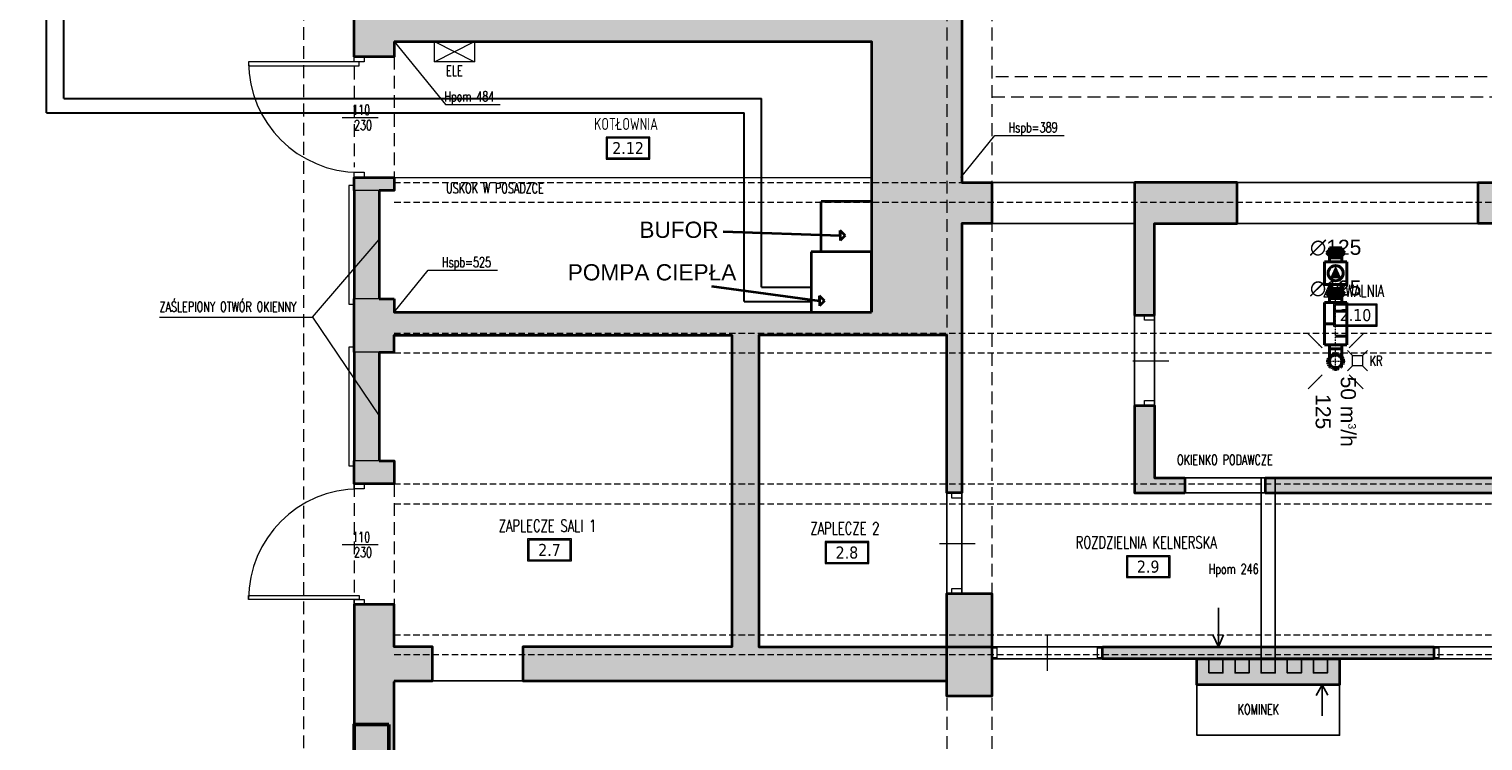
# Model space of a CAD drawing. Header units: millimetres. Extents: x 14400 to 93787, y -21104 to 39413.
# Tile 179 of 256: x 23214 to 24661, y 16835 to 17543. Entities that reach past the tile are written whole.
import ezdxf
from ezdxf.enums import TextEntityAlignment as Align

# ---------------------------------------------------------------- set-up
doc = ezdxf.new("R2010")
doc.units = ezdxf.units.MM
for name, pattern in [('DASHDOT', [25.4, 12.7, -6.35, 0, -6.35]), ('DASHED', [0.75, 0.5, -0.25]), ('HIDDEN', [9.525, 6.35, -3.175])]:
    doc.linetypes.add(name, pattern=pattern)
for name, color, linetype, lineweight in [('!MODUS_ARMATURA', 6, 'Continuous', 9), ('!MODUS_HATCH_ŚCIANA', 254, 'Continuous', 9), ('__MODUS_ŚCIANY', 2, 'Continuous', 35), ('Cienka', 3, 'Continuous', 9), ('Drzwi', 1, 'Continuous', 15), ('FL_WENTYLACJA', 7, 'Continuous', 50), ('FLUID-SW', 3, 'Continuous', 40), ('FLUID-SW-SYM', 7, 'Continuous', 0), ('FLUID-WYSW', 3, 'Continuous', 40), ('Opis', 8, 'Continuous', 13), ('Opis_pom', 9, 'Continuous', 18), ('POMPA CIEPŁA', 200, 'Continuous', 35), ('Widok', 1, 'Continuous', 15)]:
    doc.layers.add(name, color=color, linetype=linetype, lineweight=lineweight)
doc.layers.add('!MODUS_BELKI NA SALI_NIEDRUK', color=86, linetype='Continuous', lineweight=0, plot=False, transparency=0.5)
for name, color, linetype in [('FL_KOTLOWNIA', 7, 'Continuous'), ('FLUID-SW-150-ARRGR', 7, 'Continuous'), ('FLUID-WYSW-150-DIM', 7, 'Continuous'), ('FLUID-WYSW-SYM', 7, 'Continuous')]:
    doc.layers.add(name, color=color, linetype=linetype)
doc.styles.add('ARCHETYP', font='romans.shx', dxfattribs={"height": 15})
doc.styles.add('ARIAL', font='tahoma.ttf')
doc.styles.add('FDBES', font='arial.ttf')
doc.styles.get("Standard").update_dxf_attribs({"font": 'arial.ttf'})
doc.styles.add('TXT', font='simplex.shx', dxfattribs={"width": 0.8})
doc.dimstyles.new('FDBES', dxfattribs={"dimscale": 50, "dimtxt": 4, "dimasz": 2.5, "dimexe": 0.8, "dimexo": 2, "dimgap": 1, "dimtad": 1, "dimdsep": 46, "dimtxsty": 'FDBES', "dimcen": 2.5, "dimclrd": 4, "dimclre": 5, "dimadec": 0, "dimazin": 0, "dimtfac": 1, "dimtmove": 0, "dimatfit": 3, "dimfxl": 1, "dimarcsym": 0})

# ---------------------------------------------------------------- blocks, each defined once
blk = doc.blocks.new('A$C50044AAD')
for points in [[(-5, 0), (-10, 5)], [(5, 0), (10, 5)], [(-5, -10), (-10, -15)], [(5, -10), (10, -15)]]:
    blk.add_lwpolyline(points)
blk.add_lwpolyline([(-5, 0), (5, 0), (5, -10), (-5, -10)], close=True)
blk = doc.blocks.new('*U661')
at = {"linetype": 'Continuous', "lineweight": -2}
for p, q in [((-250, -62.5), (-250, 62.5)), ((250, 62.5), (250, -62.5))]:
    blk.add_line(p, q, dxfattribs=at)
at = {"color": 0, "linetype": 'ByBlock', "lineweight": -2}
for p, q in [((-250, 62.5), (-210, 62.5)), ((-210, 112.5), (210, 112.5)), ((-210, -112.5), (-210, 112.5)), ((210, 112.5), (210, -112.5)), ((250, 62.5), (210, 62.5)), ((-250, -62.5), (-210, -62.5)), ((210, -112.5), (-210, -112.5)), ((250, -62.5), (210, -62.5))]:
    blk.add_line(p, q, dxfattribs=at)
at = {"linetype": 'Continuous'}
for p, q in [((-125, -112.5), (-125, 0)), ((0, 112.5), (0, 0)), ((125, -112.5), (125, 0))]:
    blk.add_line(p, q, dxfattribs=at)
at = {"layer": 'FLUID-SW-SYM', "linetype": 'DASHDOT'}
blk.add_line((-250, 0), (250, 0), dxfattribs=at)
blk = doc.blocks.new('*U664')
at = {"color": 0, "linetype": 'ByBlock', "lineweight": -2}
for p, q in [((-31.25, 62.5), (93.75, 62.5)), ((-31.25, -62.5), (93.75, -62.5))]:
    blk.add_line(p, q, dxfattribs=at)
at = {"linetype": 'Continuous', "lineweight": -2}
blk.add_line((93.75, 62.5), (93.75, -62.5), dxfattribs=at)
at = {"color": 0, "linetype": 'ByBlock', "lineweight": -2}
blk.add_ellipse((-31.25, 0), major_axis=(0, 62.5), ratio=1, start_param=0, end_param=3.14159265, dxfattribs=at)
at = {"linetype": 'DASHED'}
blk.add_ellipse((-31.25, 0), major_axis=(0, 62.5), ratio=1, start_param=3.14159265, end_param=6.28318531, dxfattribs=at)
at = {"layer": 'FLUID-SW-SYM', "linetype": 'DASHDOT'}
for p, q in [((-93.75, 0), (93.75, 0)), ((-31.25, -62.5), (-31.25, 62.5))]:
    blk.add_line(p, q, dxfattribs=at)
blk = doc.blocks.new('*U663')
at = {"linetype": 'DASHED'}
blk.add_circle((0, 0), 80, dxfattribs=at)
at = {"color": 0, "linetype": 'ByBlock', "lineweight": -2}
blk.add_circle((0, 0), 62.5, dxfattribs=at)
blk = doc.blocks.new('*U662')
at = {"color": 0, "linetype": 'ByBlock', "lineweight": -2}
blk.add_circle((0, 0), 62.5, dxfattribs=at)
blk = doc.blocks.new('*U660')
at = {"linetype": 'Continuous', "lineweight": -2}
for p, q in [((-50, -62.5), (-50, 62.5)), ((50, 62.5), (50, -62.5))]:
    blk.add_line(p, q, dxfattribs=at)
at = {"color": 0, "linetype": 'ByBlock', "lineweight": -2}
for p, q in [((-50, 62.5), (-30, 62.5)), ((-30, 62.5), (0, 92.5)), ((-30, 62.5), (-30, -62.5)), ((0, 92.5), (30, 62.5)), ((50, 62.5), (30, 62.5)), ((30, 62.5), (30, -62.5)), ((-30, -62.5), (-50, -62.5)), ((0, -92.5), (-30, -62.5)), ((30, -62.5), (0, -92.5)), ((30, -62.5), (50, -62.5))]:
    blk.add_line(p, q, dxfattribs=at)
at = {"linetype": 'Continuous'}
blk.add_line((0, 92.5), (0, -92.5), dxfattribs=at)
at = {"layer": 'FLUID-SW-SYM', "linetype": 'DASHDOT'}
blk.add_line((-50, 0), (50, 0), dxfattribs=at)
blk = doc.blocks.new('*U659')
at = {"linetype": 'Continuous', "lineweight": -2}
for p, q in [((-153, -62), (-153, 62)), ((152, 62), (152, -62))]:
    blk.add_line(p, q, dxfattribs=at)
at = {"color": 0, "linetype": 'ByBlock', "lineweight": -2}
for p, q in [((-153, 62), (-112, 62)), ((-112, 112), (112, 112)), ((-112, -112), (-112, 112)), ((112, 112), (112, -112)), ((152, 62), (112, 62)), ((-153, -62), (-112, -62)), ((112, -112), (-112, -112)), ((152, -62), (112, -62))]:
    blk.add_line(p, q, dxfattribs=at)
at = {"linetype": 'Continuous'}
blk.add_circle((0, 0), 75, dxfattribs=at)
blk.add_solid([(-50, 56), (75, 0), (-50, -56)], dxfattribs=at)
blk = doc.blocks.new('*U658')
at = {"linetype": 'Continuous', "lineweight": -2}
for p, q in [((-50, -62.5), (-50, 62.5)), ((50, 62.5), (50, -62.5))]:
    blk.add_line(p, q, dxfattribs=at)
at = {"color": 0, "linetype": 'ByBlock', "lineweight": -2}
for p, q in [((-50, 62.5), (-30, 62.5)), ((-30, 62.5), (0, 92.5)), ((-30, 62.5), (-30, -62.5)), ((0, 92.5), (30, 62.5)), ((50, 62.5), (30, 62.5)), ((30, 62.5), (30, -62.5)), ((-30, -62.5), (-50, -62.5)), ((0, -92.5), (-30, -62.5)), ((30, -62.5), (0, -92.5)), ((30, -62.5), (50, -62.5))]:
    blk.add_line(p, q, dxfattribs=at)
at = {"linetype": 'Continuous'}
blk.add_line((0, 92.5), (0, -92.5), dxfattribs=at)
at = {"layer": 'FLUID-WYSW-SYM', "linetype": 'DASHDOT'}
blk.add_line((-50, 0), (50, 0), dxfattribs=at)

msp = doc.modelspace()

# ---------------------------------------------------------------- hatches: boundary and pattern name
at = {"layer": '!MODUS_HATCH_ŚCIANA', "ltscale": 2}
h = msp.add_hatch(color=8, dxfattribs=at)
h.dxf.hatch_style = 1
h.paths.add_polyline_path([(24142.18233, 17349.36372), (24172.18233, 17349.36372), (24172.18233, 17390.36372), (24142.18233, 17390.36372), (24142.18233, 17555.36372), (23577.18233, 17555.36372), (23577.18233, 17670.36372), (23537.18233, 17670.36372), (23537.18233, 17515.36372), (23577.18233, 17515.36372), (23577.18233, 17530.36372), (24052.18233, 17530.36372), (24052.18233, 17261.36372), (23577.18233, 17261.36372), (23577.18233, 17274.36372), (23562.18233, 17274.36372), (23537.18233, 17274.36372), (23537.18233, 17221.36372), (23562.18233, 17221.36372), (23577.18233, 17221.36372), (23577.18233, 17238.36372), (23913.18233, 17238.36372), (23913.18233, 16928.36372), (23705.18233, 16928.36372), (23705.18233, 16894.36372), (24127.18233, 16894.36372), (24127.18233, 16928.36372), (23940.18233, 16928.36372), (23940.18233, 17238.36372), (24127.18233, 17238.36372), (24127.18233, 17081.36372), (24142.18233, 17081.36372)])
h = msp.add_hatch(color=8, dxfattribs=at)
h.dxf.hatch_style = 1
h.paths.add_polyline_path([(25361.18815, 17380.36372), (25361.18815, 17390.36372), (24977.18233, 17390.36372), (24977.18233, 17380.36372), (24897.18233, 17380.36372), (24897.18233, 17390.36372), (24817.18233, 17390.36372), (24817.18233, 17370.36372), (24777.18233, 17370.36372), (24777.18233, 17390.36372), (24753.18233, 17390.36372), (24753.18233, 17415.36372), (24733.18233, 17415.36372), (24733.18233, 17390.36372), (24656.18233, 17390.36372), (24656.18233, 17349.36372), (24733.18233, 17349.36372), (24733.18233, 17096.36372), (24444.18233, 17096.36372), (24444.18233, 17081.36372), (24733.18233, 17081.36372), (24733.18233, 16981.36372), (24767.18233, 16981.36372), (24767.18233, 17349.36372), (25317.18233, 17349.36372), (25317.18233, 16949.36372), (25342.18233, 16949.36372), (25342.18233, 16879.36372), (25317.18233, 16879.36372), (25317.18233, 16633.36372), (25361.62295, 16633.38959), (25361.31534, 17161.85798), (25361.29497, 17161.85798), (25361.29497, 17231.85798)])
h = msp.add_hatch(color=8, dxfattribs=at)
h.dxf.hatch_style = 1
h.paths.add_polyline_path([(23577.18233, 17395.36372), (23537.18233, 17395.36372), (23537.18233, 17382.36372), (23562.18233, 17382.36372), (23577.18233, 17382.36372)])
h = msp.add_hatch(color=8, dxfattribs=at)
h.dxf.hatch_style = 1
h.paths.add_polyline_path([(23562.18233, 17382.36372), (23537.18233, 17382.36372), (23537.18233, 17274.36372), (23562.18233, 17274.36372)])
h = msp.add_hatch(color=8, dxfattribs=at)
h.dxf.hatch_style = 1
h.paths.add_polyline_path([(24416.18233, 17390.36372), (24314.18233, 17390.36372), (24314.18233, 17349.36372), (24314.18233, 17258.36372), (24334.18233, 17258.36372), (24334.18233, 17349.36372), (24416.18233, 17349.36372)])
h = msp.add_hatch(color=8, dxfattribs=at)
h.dxf.hatch_style = 1
h.paths.add_polyline_path([(23562.18233, 17221.36372), (23537.18233, 17221.36372), (23537.18233, 17113.36372), (23562.18233, 17113.36372)])
h = msp.add_hatch(color=8, dxfattribs=at)
h.dxf.hatch_style = 1
h.paths.add_polyline_path([(24334.18233, 17168.36372), (24314.18233, 17168.36372), (24314.18233, 17081.36372), (24364.18233, 17081.36372), (24364.18233, 17096.36372), (24334.18233, 17096.36372)])
h = msp.add_hatch(color=8, dxfattribs=at)
h.dxf.hatch_style = 1
h.paths.add_polyline_path([(23577.18233, 17113.36372), (23562.18233, 17113.36372), (23537.18233, 17113.36372), (23537.18233, 17090.36372), (23577.18233, 17090.36372)])
h = msp.add_hatch(color=8, dxfattribs=at)
h.dxf.hatch_style = 1
h.paths.add_polyline_path([(24172.18233, 16981.36372), (24127.18233, 16981.36372), (24127.18233, 16928.36372), (24172.18233, 16928.36372)])
h = msp.add_hatch(color=8, dxfattribs=at)
h.dxf.hatch_style = 1
h.paths.add_polyline_path([(22641.18963, 16446.36372), (21952.18233, 16446.36372), (21952.18233, 16209.24619), (21992.18233, 16209.24619), (21992.18233, 16264.36372), (21992.18233, 16406.36372), (22127.18233, 16406.36372), (22256.18233, 16406.36372), (22423.18233, 16406.36372), (22423.18233, 16063.36372), (22350.18233, 16063.36372), (22350.18233, 16048.36372), (22439.18233, 16048.36372), (22439.18233, 16063.36372), (22435.18233, 16063.36372), (22435.18233, 16406.36372), (22592.18233, 16406.36372), (22592.18233, 16063.36372), (22541.18233, 16063.36372), (22541.18233, 16048.36372), (23085.18233, 16048.36372), (23085.18233, 16063.36372), (22804.18233, 16063.36372), (22804.18233, 16248.36372), (22804.18233, 16406.36372), (22915.18233, 16406.36372), (22942.18233, 16406.36372), (23055.18233, 16406.36372), (23077.18233, 16406.36372), (23233.18233, 16406.36372), (23233.18233, 16063.36372), (23175.18233, 16063.36372), (23175.18233, 16048.36372), (23233.18233, 16048.36372), (23233.18233, 16013.36372), (23247.18233, 16013.36372), (23247.18233, 16406.36372), (23477.18233, 16406.36372), (23477.18233, 16426.36372), (23517.18233, 16426.36372), (23517.18233, 16406.36372), (23537.18233, 16406.36372), (23537.18233, 16063.36372), (23577.18233, 16063.36372), (23577.18233, 16894.36372), (23615.18233, 16894.36372), (23615.18233, 16928.36372), (23577.18233, 16928.36372), (23577.18233, 16970.36372), (23537.18233, 16970.36372), (23537.18233, 16446.36372), (22763.26263, 16446.36372), (22763.26263, 16406.32011), (22787.18233, 16406.36372), (22787.18233, 16063.36372), (22617.18543, 16063.05378), (22617.18543, 16406.05378), (22641.26304, 16406.09768)])
h = msp.add_hatch(color=8, dxfattribs=at)
h.dxf.hatch_style = 1
h.paths.add_polyline_path([(24172.18233, 16928.36372), (24127.18233, 16928.36372), (24127.18233, 16879.36372), (24172.18233, 16879.36372)])
h = msp.add_hatch(color=8, dxfattribs=at)
h.dxf.hatch_style = 1
h.paths.add_polyline_path([(24612.18233, 16928.36372), (24282.18233, 16928.36372), (24282.18233, 16916.36372), (24612.18233, 16916.36372)])
h = msp.add_hatch(color=8, dxfattribs=at)
h.dxf.hatch_style = 1
h.paths.add_polyline_path([(24518.18233, 16916.36372), (24376.18233, 16916.36372), (24376.18233, 16890.36372), (24518.18233, 16890.36372)])

# ---------------------------------------------------------------- linework, layer by layer
at = {"layer": '!MODUS_BELKI NA SALI_NIEDRUK', "color": 8, "linetype": 'HIDDEN'}
for points in [[(23577.18233, 17390.36372), (25317.18233, 17390.36372)], [(25317.18233, 17370.36372), (23577.18233, 17370.36372)], [(23577.18233, 17240.36372), (25317.18233, 17240.36372)], [(25317.18233, 17220.36372), (23577.18233, 17220.36372)], [(23577.18233, 17090.36372), (25317.18233, 17090.36372)], [(25317.18233, 17070.36372), (23577.18233, 17070.36372)], [(23577.18233, 16940.36372), (25317.18233, 16940.36372)], [(25317.18233, 16920.36372), (23577.18233, 16920.36372)]]:
    msp.add_lwpolyline(points, dxfattribs=at)
at = {"layer": '__MODUS_ŚCIANY', "color": 8}
for points in [[(23537.18233, 17515.36372), (23537.18233, 17670.36372), (23577.18233, 17670.36372), (23577.18233, 17555.36372), (24142.18233, 17555.36372)], [(24142.18233, 17555.36372), (24142.18233, 17390.36372), (24172.18233, 17390.36372), (24172.18233, 17349.36372), (24142.18233, 17349.36372), (24142.18233, 17081.36372), (24127.18233, 17081.36372), (24127.18233, 17238.36372), (23940.18233, 17238.36372), (23940.18233, 16928.36372), (24127.18233, 16928.36372), (24127.18233, 16981.36372), (24172.18233, 16981.36372), (24172.18233, 16928.36372)], [(23577.18233, 17530.36372), (23577.18233, 17515.36372), (23537.18233, 17515.36372)], [(23577.18233, 17530.36372), (24052.18233, 17530.36372), (24052.18233, 17261.36372)], [(24444.18233, 17096.36372), (24733.18233, 17096.36372), (24733.18233, 17349.36372), (24656.18233, 17349.36372), (24656.18233, 17390.36372), (24733.18233, 17390.36372), (24733.18233, 17415.36372), (24753.18233, 17415.36372), (24753.18233, 17390.36372), (25389.18233, 17390.36372)], [(23537.18233, 17382.36372), (23537.18233, 17395.36372), (23577.18233, 17395.36372), (23577.18233, 17382.36372), (23562.18233, 17382.36372)], [(23537.18233, 17382.36372), (23537.18233, 17274.36372)], [(23562.18233, 17382.36372), (23562.18233, 17274.36372)], [(23577.18233, 17395.36372), (23577.18233, 17382.36372)], [(24314.18233, 17390.36372), (24314.18233, 17349.36372), (24314.18233, 17349.36372), (24314.18233, 17258.36372), (24334.18233, 17258.36372), (24334.18233, 17349.36372), (24416.18233, 17349.36372), (24416.18233, 17390.36372), (24314.18233, 17390.36372)], [(23537.18233, 17221.36372), (23537.18233, 17274.36372)], [(23562.18233, 17274.36372), (23577.18233, 17274.36372)], [(23577.18233, 17274.36372), (23577.18233, 17261.36372), (24052.18233, 17261.36372)], [(23562.18233, 17221.36372), (23577.18233, 17221.36372), (23577.18233, 17238.36372), (23913.18233, 17238.36372), (23913.18233, 16928.36372), (23705.18233, 16928.36372), (23705.18233, 16894.36372), (24127.18233, 16894.36372)], [(23537.18233, 17221.36372), (23537.18233, 17113.36372)], [(23562.18233, 17221.36372), (23562.18233, 17113.36372)], [(24314.18233, 17168.36372), (24334.18233, 17168.36372), (24334.18233, 17096.36372), (24364.18233, 17096.36372)], [(24314.18233, 17168.36372), (24314.18233, 17081.36372), (24364.18233, 17081.36372)], [(23577.18233, 17090.36372), (23537.18233, 17090.36372), (23537.18233, 17113.36372)], [(23562.18233, 17113.36372), (23577.18233, 17113.36372), (23577.18233, 17090.36372)], [(24364.18233, 17096.36372), (24364.18233, 17081.36372)], [(24444.18233, 17096.36372), (24444.18233, 17081.36372)], [(24444.18233, 17081.36372), (24733.18233, 17081.36372), (24733.18233, 16981.36372)], [(23577.18233, 16894.36372), (23615.18233, 16894.36372), (23615.18233, 16928.36372), (23577.18233, 16928.36372), (23577.18233, 16970.36372), (23537.18233, 16970.36372), (23537.18233, 16446.36372)], [(24282.18233, 16928.36372), (24612.18233, 16928.36372), (24612.18233, 16916.36372), (24282.18233, 16916.36372), (24282.18233, 16928.36372)], [(23537.18233, 16406.36372), (23537.18233, 16063.36372), (23577.18233, 16063.36372), (23577.18233, 16893.36372)]]:
    msp.add_lwpolyline(points, dxfattribs=at)
for points in [[(24127.18233, 16928.36372), (24172.18233, 16928.36372), (24172.18233, 16879.36372), (24127.18233, 16879.36372)], [(24376.18233, 16916.36372), (24518.18233, 16916.36372), (24518.18233, 16890.36372), (24376.18233, 16890.36372)]]:
    msp.add_lwpolyline(points, close=True, dxfattribs=at)
at = {"layer": 'Cienka', "color": 8, "linetype": 'HIDDEN', "ltscale": 2}
for points in [[(24127.18233, 17925.36372), (24127.18233, 15720.36372)], [(24172.18233, 17925.36372), (24172.18233, 15720.36372)], [(24722.18233, 17495.36372), (24172.18233, 17495.36372)], [(24172.18233, 17475.36372), (24722.18233, 17475.36372)]]:
    msp.add_lwpolyline(points, dxfattribs=at)
at = {"layer": 'DEFPOINTS', "color": 8}
for points in [[(23577.18233, 17925.36372), (23577.18233, 17555.36372), (24142.18233, 17555.36372), (24142.18233, 17390.36372), (24733.18233, 17390.36372), (24733.18233, 17925.36372), (23577.18233, 17925.36372)], [(23577.18233, 16894.36372), (24127.18233, 16894.36372), (24127.18233, 16879.36372), (24172.18233, 16879.36372), (24172.18233, 16916.36372), (24376.18233, 16916.36372), (24376.18233, 16840.36372), (24518.18233, 16840.36372), (24518.18233, 16916.36372), (24722.18233, 16916.36372), (24722.18233, 16879.36372), (24767.18233, 16879.36372), (24767.18233, 17349.36372), (25317.18233, 17349.36372), (25317.18233, 15720.36372), (25127.12015, 15720.36372), (23577.18233, 15720.36372), (23577.18233, 16894.36372)], [(24440.18233, 16916.36372), (24440.18233, 17096.36372)], [(24454.18233, 16916.36372), (24454.18233, 17096.36372)], [(24397.57558, 16967.22198), (24397.57558, 16928.36372), (24392.40178, 16939.42693)], [(24397.57558, 16928.36372), (24402.62987, 16940.12425)], [(24500.99678, 16859.776), (24500.99678, 16890.36372), (24495.00469, 16879.99708)], [(24500.99678, 16890.36372), (24506.61421, 16880.37155)]]:
    msp.add_lwpolyline(points, dxfattribs=at)
for points in [[(24172.18233, 16928.36372), (24722.18233, 16928.36372), (24722.18233, 17081.36372), (24314.18233, 17081.36372), (24314.18233, 17349.36372), (24142.18233, 17349.36372), (24142.18233, 16981.36372), (24172.18233, 16981.36372)], [(24334.18233, 17349.36372), (24733.18233, 17349.36372), (24733.18233, 17096.36372), (24334.18233, 17096.36372)], [(23940.18233, 16928.36372), (24127.18233, 16928.36372), (24127.18233, 17238.36372), (23940.18233, 17238.36372)], [(24388.18233, 16902.36372), (24402.18233, 16902.36372), (24402.18233, 16916.36372), (24388.18233, 16916.36372)], [(24414.18233, 16916.36372), (24428.18233, 16916.36372), (24428.18233, 16902.36372), (24414.18233, 16902.36372)], [(24440.18233, 16916.36372), (24454.18233, 16916.36372), (24454.18233, 16902.36372), (24440.18233, 16902.36372)], [(24466.18233, 16916.36372), (24480.18233, 16916.36372), (24480.18233, 16902.36372), (24466.18233, 16902.36372)], [(24492.18233, 16916.36372), (24506.18233, 16916.36372), (24506.18233, 16902.36372), (24492.18233, 16902.36372)]]:
    msp.add_lwpolyline(points, close=True, dxfattribs=at)
at = {"layer": 'Drzwi', "color": 8}
for points in [[(23537.18233, 17515.36372), (23547.18233, 17515.36372), (23547.18233, 17510.36372), (23537.18233, 17510.36372)], [(23432.18233, 17506.36372), (23542.18233, 17506.36372), (23542.18233, 17510.36372), (23432.18233, 17510.36372)], [(23537.18233, 17400.36372), (23547.18233, 17400.36372), (23547.18233, 17395.36372), (23537.18233, 17395.36372)], [(24324.18233, 17258.36372), (24334.18233, 17258.36372), (24334.18233, 17253.36372), (24324.18233, 17253.36372)], [(24324.18233, 17173.36372), (24334.18233, 17173.36372), (24334.18233, 17168.36372), (24324.18233, 17168.36372)], [(23537.18233, 17090.36372), (23547.18233, 17090.36372), (23547.18233, 17085.36372), (23537.18233, 17085.36372)], [(24132.18233, 17081.36372), (24142.18233, 17081.36372), (24142.18233, 17076.36372), (24132.18233, 17076.36372)], [(23432.18233, 16979.36372), (23542.18233, 16979.36372), (23542.18233, 16975.36372), (23432.18233, 16975.36372)], [(24132.18233, 16986.36372), (24142.18233, 16986.36372), (24142.18233, 16981.36372), (24132.18233, 16981.36372)], [(23537.18233, 16975.36372), (23547.18233, 16975.36372), (23547.18233, 16970.36372), (23537.18233, 16970.36372)], [(24177.18233, 16927.36372), (24177.18233, 16917.36372), (24172.18233, 16917.36372), (24172.18233, 16927.36372)], [(24282.18233, 16927.36372), (24282.18233, 16917.36372), (24277.18233, 16917.36372), (24277.18233, 16927.36372)], [(24617.18233, 16927.36372), (24617.18233, 16917.36372), (24612.18233, 16917.36372), (24612.18233, 16927.36372)]]:
    msp.add_lwpolyline(points, close=True, dxfattribs=at)
for points in [[(23525.31913, 17454.9921), (23561.14247, 17454.9921)], [(24312.31913, 17212.9921), (24348.14247, 17212.9921)], [(23525.31913, 17029.9921), (23561.14247, 17029.9921)], [(24119.83658, 17030.9921), (24155.65992, 17030.9921)], [(24227.18233, 16940.27539), (24227.18233, 16904.45205)]]:
    msp.add_lwpolyline(points, dxfattribs=at)
for centre, start, end in [((23542.18233, 17510.36372), 180, 270), ((23542.18233, 16975.36372), 90, 180)]:
    msp.add_arc(centre, 110, start, end, dxfattribs=at)
at = {"layer": 'FL_KOTLOWNIA', "color": 1, "lineweight": 30}
for p, q in [((23248.27328, 17473.83692), (23248.27328, 18195.34333)), ((23248.27328, 17473.83692), (23942.76031, 17473.83692)), ((23942.76031, 17286.18938), (23942.76031, 17473.83692)), ((23942.76031, 17286.18938), (23992.18233, 17286.18938))]:
    msp.add_line(p, q, dxfattribs=at)
at = {"layer": 'FL_KOTLOWNIA', "color": 5, "lineweight": 30}
for p, q in [((23230.98216, 17459.51262), (23230.98216, 18181.01903)), ((23230.98216, 17459.51262), (23925.4692, 17459.51262)), ((23925.4692, 17271.86508), (23925.4692, 17459.51262)), ((23925.4692, 17271.86508), (23992.18233, 17271.86508))]:
    msp.add_line(p, q, dxfattribs=at)
at = {"layer": 'FL_WENTYLACJA', "color": 5}
msp.add_lwpolyline([(23571.99053, 16851.00332), (23571.99053, 16731.00332), (23537.18233, 16731.00332), (23537.18233, 16851.00332)], close=True, dxfattribs=at)
at = {"layer": 'Opis', "color": 8}
for points in [[(23577.18233, 17530.36372), (23628.10472, 17467.91106), (23682.5561, 17467.91106)], [(24141.18233, 17395.36372), (24175.13235, 17437.00097), (24244.15874, 17437.00097)], [(23343.58602, 17256.26261), (23495.7592, 17256.26261), (23562.18233, 17333.53103)], [(23577.18233, 17261.36372), (23611.13235, 17303.00097), (23680.15874, 17303.00097)], [(23495.7592, 17256.26261), (23562.18233, 17158.17337)]]:
    msp.add_lwpolyline(points, dxfattribs=at)
at = {"layer": 'Opis_pom', "ltscale": 0.7}
for points in [[(23788.2412, 17413.56596), (23831.7612, 17413.56596), (23831.7612, 17435.32596), (23788.2412, 17435.32596)], [(23789.3292, 17414.65396), (23830.6732, 17414.65396), (23830.6732, 17434.23796), (23789.3292, 17434.23796)], [(23710.00646, 17013.82189), (23753.52646, 17013.82189), (23753.52646, 17035.58189), (23710.00646, 17035.58189)], [(23711.09446, 17014.90989), (23752.43846, 17014.90989), (23752.43846, 17034.49389), (23711.09446, 17034.49389)]]:
    msp.add_lwpolyline(points, close=True, dxfattribs=at)
at = {"layer": 'Opis_pom', "color": 8, "ltscale": 0.7}
for points in [[(24512.31232, 17247.40719), (24555.83232, 17247.40719), (24555.83232, 17269.16719), (24512.31232, 17269.16719)], [(24513.40032, 17248.49519), (24554.74432, 17248.49519), (24554.74432, 17268.07919), (24513.40032, 17268.07919)], [(24006.10763, 17011.22216), (24049.62763, 17011.22216), (24049.62763, 17032.98216), (24006.10763, 17032.98216)], [(24007.19563, 17012.31016), (24048.53963, 17012.31016), (24048.53963, 17031.89416), (24007.19563, 17031.89416)], [(24306.00659, 16997.21852), (24349.52659, 16997.21852), (24349.52659, 17018.97852), (24306.00659, 17018.97852)], [(24307.09459, 16998.30652), (24348.43859, 16998.30652), (24348.43859, 17017.89052), (24307.09459, 17017.89052)]]:
    msp.add_lwpolyline(points, close=True, dxfattribs=at)
at = {"layer": 'POMPA CIEPŁA'}
for p, q in [((24002.18233, 17321.36372), (24002.18233, 17371.36372)), ((24052.18233, 17371.36372), (24002.18233, 17371.36372)), ((24052.18233, 17371.36372), (24052.18233, 17321.36372)), ((23904.74474, 17341.41271), (24021.00982, 17337.55963)), ((24021.00982, 17337.55963), (24021.00982, 17342.55963)), ((24021.00982, 17342.55963), (24021.00982, 17332.55963)), ((24026.00982, 17337.55963), (24021.00982, 17342.55963)), ((24026.00982, 17337.55963), (24021.00982, 17332.55963)), ((23992.18233, 17321.36372), (23992.18233, 17261.36372)), ((24052.18233, 17321.36372), (24002.18233, 17321.36372)), ((23893.18452, 17287.04135), (24000.47955, 17272.42969)), ((24000.47955, 17272.42969), (24000.47955, 17277.42969)), ((24000.47955, 17277.42969), (24000.47955, 17267.42969)), ((24005.47955, 17272.42969), (24000.47955, 17277.42969)), ((24005.47955, 17272.42969), (24000.47955, 17267.42969)), ((23992.18233, 17261.36372), (24052.18233, 17261.36372)), ((24002.18233, 17261.36372), (24052.18233, 17261.36372))]:
    msp.add_line(p, q, dxfattribs=at)
msp.add_lwpolyline([(24052.18233, 17261.36372), (24052.18233, 17321.36372), (23992.18233, 17321.36372)], dxfattribs=at)
at = {"layer": 'Widok', "color": 8, "linetype": 'HIDDEN', "ltscale": 2}
msp.add_line((23577.18233, 17090.36372), (23577.18233, 16970.36372), dxfattribs=at)
for points in [[(23487.18233, 16446.36372), (23487.18233, 18065.36372), (25317.18233, 18065.36372)], [(23577.18233, 17515.36372), (23577.18233, 17395.36372)], [(23537.18233, 17505.36372), (23537.18233, 17405.36372)], [(24172.18233, 17390.36372), (24314.18233, 17390.36372)], [(24416.18233, 17390.36372), (24656.18233, 17390.36372)], [(24172.18233, 17349.36372), (24314.18233, 17349.36372)], [(24656.18233, 17349.36372), (24416.18233, 17349.36372)], [(23537.18233, 17090.36372), (23537.18233, 16970.36372)], [(23537.18233, 17090.36372), (23537.18233, 16970.36372)]]:
    msp.add_lwpolyline(points, dxfattribs=at)
at = {"layer": 'Widok', "color": 8}
for points in [[(23617.18233, 17530.36372), (23657.18233, 17530.36372), (23657.18233, 17510.36372), (23617.18233, 17510.36372)], [(24376.18233, 16890.36372), (24518.18233, 16890.36372), (24518.18233, 16840.36372), (24376.18233, 16840.36372)]]:
    msp.add_lwpolyline(points, close=True, dxfattribs=at)
for points in [[(23617.18233, 17530.36372), (23657.18233, 17510.36372)], [(23617.18233, 17510.36372), (23657.18233, 17530.36372)], [(23537.18233, 17382.36372), (23537.18233, 17387.36372), (23532.18233, 17387.36372), (23532.18233, 17269.36372), (23537.18233, 17269.36372), (23537.18233, 17274.36372)], [(23562.18233, 17382.36372), (23537.18233, 17382.36372)], [(23577.18233, 17395.36372), (24052.18233, 17395.36372)], [(23562.18233, 17274.36372), (23537.18233, 17274.36372)], [(23537.18233, 17221.36372), (23537.18233, 17226.36372), (23532.18233, 17226.36372), (23532.18233, 17108.36372), (23537.18233, 17108.36372), (23537.18233, 17113.36372)], [(23562.18233, 17221.36372), (23537.18233, 17221.36372)], [(23562.18233, 17113.36372), (23537.18233, 17113.36372)], [(24364.18233, 17096.36372), (24444.18233, 17096.36372)], [(24364.18233, 17081.36372), (24444.18233, 17081.36372)]]:
    msp.add_lwpolyline(points, dxfattribs=at)

# ---------------------------------------------------------------- block references
at = {"layer": '!MODUS_ARMATURA', "color": 8, "rotation": 270}
msp.add_blockref('A$C50044AAD', (24541.18233, 17212.9921, 0), dxfattribs=at)
at = {"layer": 'FLUID-SW', "linetype": 'Continuous'}
for name, p, xscale, yscale, zscale, rotation in [('*U660', (24514.34263, 17279.79116), 0.1000000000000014, 0.1000000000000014, 0.1000000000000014, 90.00000000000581), ('*U661', (24514.34263, 17249.79116, 0), 0.1000000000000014, 0.1000000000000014, 0.1000000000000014, 90.00000000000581), ('*U664', (24514.34263, 17215.41616), 0.09999999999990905, 0.09999999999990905, 0.09999999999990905, 90.00000000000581), ('*U663', (24514.34263, 17212.29116), 0.1000000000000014, 0.1000000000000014, 0.1000000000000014, 270), ('*U662', (24514.34263, 17212.29116), 0.09999999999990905, 0.09999999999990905, 0.09999999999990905, 270)]:
    msp.add_blockref(name, p, dxfattribs=dict(at, xscale=xscale, yscale=yscale, zscale=zscale, rotation=rotation))
at = {"layer": 'FLUID-WYSW', "linetype": 'Continuous', "xscale": 0.1, "yscale": 0.1, "zscale": 0.1, "rotation": 90.00000000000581}
for name, p in [('*U658', (24514.34263, 17320.29116)), ('*U659', (24514.34263, 17300.04116))]:
    msp.add_blockref(name, p, dxfattribs=at)

# ---------------------------------------------------------------- texts
at = {"layer": 'FLUID-SW-150-ARRGR', "insert": (24514.34263, 17162.24256), "char_height": 15, "attachment_point": 5, "rotation": 270, "style": 'FDBES'}
msp.add_mtext('50 m{\\A2;\\H0.5x;3}/h\\P125', dxfattribs=at)
at = {"layer": 'FLUID-WYSW-150-DIM', "char_height": 15, "attachment_point": 5, "style": 'FDBES'}
for insert in [(24514.34263, 17325.29116), (24514.34263, 17284.79116)]:
    msp.add_mtext('∅125\\P', dxfattribs=dict(at, insert=insert))
at = {"layer": 'Opis', "color": 8, "style": 'ARCHETYP', "width": 0.7}
for s, rotation, p in [('ELE', 0.00000004, (23628.83892, 17496.48303)), ('Hpom 484', 0.00000004, (23627.06603, 17470.92531)), ('110', 359.68184326, (23535.25167, 17457.60875)), ('230', 359.68184326, (23537.18233, 17442.39241)), ('Hspb=389', 0.00000004, (24188.66867, 17440.01522)), ('USKOK W POSADZCE', 0.00000004, (23628.83892, 17379.63104)), ('Hspb=525', 0.00000004, (23624.66867, 17306.01522)), ('ZAŚLEPIONY OTWÓR OKIENNY', 0.00000004, (23343.58602, 17261.65987)), ('KR', 0.00000004, (24548.27853, 17207.80501)), ('OKIENKO PODAWCZE', 0.00000004, (24356.49255, 17109.36118)), ('110', 359.68184326, (23535.25167, 17032.60875)), ('230', 359.68184326, (23537.18233, 17017.39241)), ('Hpom 246', 0.00000004, (24387.88493, 17000.79934)), ('KOMINEK', 0.00000004, (24416.78777, 16861.12697))]:
    msp.add_text(s, height=10, rotation=rotation, dxfattribs=at).set_placement(p)
at = {"layer": 'Opis_pom', "ltscale": 0.7, "style": 'TXT', "width": 0.7}
for s, p in [('KOTŁOWNIA', (23807.97772, 17442.51898)), ('ZAPLECZE SALI 1', (23729.74298, 17042.77492))]:
    msp.add_text(s, height=12, dxfattribs=at).set_placement(p, align=Align.CENTER)
at = {"layer": 'Opis_pom', "color": 8, "ltscale": 0.7, "style": 'TXT', "width": 0.7}
for s, p in [('ZMYWALNIA', (24532.04884, 17276.36021)), ('ZAPLECZE 2', (24025.84415, 17040.17519)), ('ROZDZIELNIA KELNERSKA', (24325.74312, 17026.17154))]:
    msp.add_text(s, height=12, dxfattribs=at).set_placement(p, align=Align.CENTER)
at = {"layer": 'Opis_pom', "ltscale": 0.7, "style": 'ARIAL'}
for tag, p in [('2.12', (23810.0012, 17424.44596)), ('2.7', (23731.76646, 17024.70189))]:
    msp.add_attdef(tag, text='', height=11.968, dxfattribs=at).set_placement(p, align=Align.MIDDLE_CENTER)
at = {"layer": 'Opis_pom', "color": 8, "ltscale": 0.7, "style": 'ARIAL'}
for tag, p in [('2.10', (24534.07232, 17258.28719)), ('2.8', (24027.86763, 17022.10216)), ('2.9', (24327.76659, 17008.09852))]:
    msp.add_attdef(tag, text='', height=11.968, dxfattribs=at).set_placement(p, align=Align.MIDDLE_CENTER)
at = {"layer": 'POMPA CIEPŁA', "char_height": 16.140386, "attachment_point": 1}
for s, insert in [('BUFOR', (23821.22417, 17351.3038)), ('POMPA CIEPŁA', (23749.88982, 17308.9587))]:
    msp.add_mtext_dynamic_manual_height_columns(s, width=1024.8705003, gutter_width=80.70193, heights=[0], dxfattribs=dict(at, insert=insert))

# ---------------------------------------------------------------- leaders
at = {"layer": 'FLUID-SW-150-ARRGR'}
for points in [[(24501.02156, 17225.61223), (24486.87943, 17239.75436)], [(24527.6637, 17225.61223), (24541.80583, 17239.75436)], [(24501.02156, 17198.97009), (24486.87943, 17184.82795)], [(24527.6637, 17198.97009), (24541.80583, 17184.82795)]]:
    msp.add_leader(points, dimstyle='FDBES', override={"dimscale": 2, "dimclrd": 256}, dxfattribs=at)

doc.saveas('drawing.dxf')
